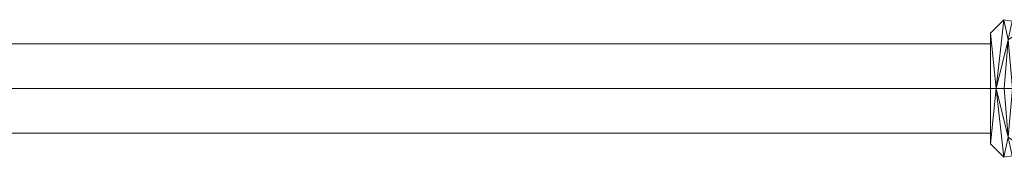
# Model space of a CAD drawing. Header units: millimetres. Extents: x -510 to 60, y -203 to 27.
# Tile 2 of 6: x -225 to -81, y -6 to 14. Entities that reach past the tile are written whole.
import ezdxf

# ---------------------------------------------------------------- set-up
doc = ezdxf.new("R2010")
doc.units = ezdxf.units.MM
doc.layers.add('M-520-M_DRAINAGE_FW', color=2, linetype='Continuous', lineweight=30)

# ---------------------------------------------------------------- blocks, each defined once
blk = doc.blocks.new('FFAS8510-A00500BC0 - Line-sensor Technology Square Extend Sensor Faucet-4305-3D View 1')
at = {"layer": 'M-520-M_DRAINAGE_FW', "lineweight": 9}
mesh = blk.add_polyface(dxfattribs=at)
corners = [(-82.8, 4.38, -544.31), (-82.8, 12.44, -539.66), (-82.8, 12.44, -530.35), (-82.8, 4.38, -525.69), (-80.8, 4.38, -524.96), (-78.8, 4.38, -525.69), (-78.8, 12.44, -530.35), (-78.8, 12.44, -539.66), (-78.8, 4.38, -544.31), (-80.8, 4.38, -545.05), (-80.87, 14.42, -535), (-79.6, 4.38, -525.4), (-79.6, 4.38, -544.61), (-80.23, 11.5, -528), (-82, 4.38, -525.4), (-80.23, 11.5, -542.01), (-82, 4.38, -544.61), (-79.67, 14.21, -534.87)]
mesh.append_faces([[corners[k] for k in face] for face in [(1, 16, 0)]], dxfattribs={"vtx0": -1})
mesh.append_faces([[corners[k] for k in face] for face in [(4, 13, 14), (2, 10, 1), (9, 15, 12)]], dxfattribs={"vtx0": -1, "vtx1": -1})
mesh.append_faces([[corners[k] for k in face] for face in [(6, 17, 13), (15, 10, 17), (10, 14, 13), (6, 13, 11), (10, 13, 17), (12, 15, 7), (2, 14, 10), (10, 16, 1), (15, 16, 10), (15, 17, 7)]], dxfattribs={"vtx0": -1, "vtx1": -1, "vtx2": -1})
mesh.append_faces([[corners[k] for k in face] for face in [(15, 9, 16)]], dxfattribs={"vtx0": -1, "vtx2": -1})
mesh.append_faces([[corners[k] for k in face] for face in [(6, 7, 17), (4, 11, 13)]], dxfattribs={"vtx1": -1, "vtx2": -1})
mesh.append_faces([[corners[k] for k in face] for face in [(7, 8, 12), (2, 3, 14), (11, 5, 6)]], dxfattribs={"vtx2": -1})
mesh = blk.add_polyface(dxfattribs=at)
corners = [(-82.8, 4.38, -542.54), (-82.8, 10.9, -538.77), (-82.8, 10.9, -531.23), (-82.8, 4.38, -527.46), (-82.8, 4.38, -525.69), (-82.8, 12.44, -530.35), (-82.8, 12.44, -539.66), (-82.8, 4.38, -544.31)]
mesh.append_faces([[corners[k] for k in face] for face in [(6, 1, 2, 5)]], dxfattribs={"vtx0": -1, "vtx2": -1})
mesh.append_faces([[corners[k] for k in face] for face in [(3, 4, 5, 2)]], dxfattribs={"vtx2": -1})
mesh.append_faces([[corners[k] for k in face] for face in [(6, 7, 0, 1)]], dxfattribs={"vtx3": -1})
mesh = blk.add_polyface(dxfattribs=at)
corners = [(-477.5, 4.38, -542.54), (-477.5, 10.9, -538.77), (-477.5, 10.9, -531.23), (-477.5, 4.38, -527.46), (-82.8, 4.38, -527.46), (-82.8, 10.9, -531.23), (-82.8, 10.9, -538.77), (-82.8, 4.38, -542.54)]
mesh.append_faces([[corners[k] for k in face] for face in [(4, 5, 2, 3)]], dxfattribs={"vtx1": -1})
mesh.append_faces([[corners[k] for k in face] for face in [(1, 2, 5, 6)]], dxfattribs={"vtx1": -1, "vtx3": -1})
mesh.append_faces([[corners[k] for k in face] for face in [(6, 7, 0, 1)]], dxfattribs={"vtx3": -1})
mesh = blk.add_polyface(dxfattribs=at)
corners = [(-477.5, 4.38, -527.46), (-477.5, -2.15, -531.23), (-477.5, -2.15, -538.77), (-477.5, 4.38, -542.54), (-82.8, 4.38, -542.54), (-82.8, -2.15, -538.77), (-82.8, -2.15, -531.23), (-82.8, 4.38, -527.46)]
mesh.append_faces([[corners[k] for k in face] for face in [(4, 5, 2, 3)]], dxfattribs={"vtx1": -1})
mesh.append_faces([[corners[k] for k in face] for face in [(1, 2, 5, 6)]], dxfattribs={"vtx1": -1, "vtx3": -1})
mesh.append_faces([[corners[k] for k in face] for face in [(6, 7, 0, 1)]], dxfattribs={"vtx3": -1})
mesh = blk.add_polyface(dxfattribs=at)
corners = [(-82.8, 4.38, -525.69), (-82.8, -3.69, -530.35), (-82.8, -3.69, -539.66), (-82.8, 4.38, -544.31), (-80.8, 4.38, -545.05), (-78.8, 4.38, -544.31), (-78.8, -3.69, -539.66), (-78.8, -3.69, -530.35), (-78.8, 4.38, -525.69), (-80.8, 4.38, -524.96), (-80.87, -5.67, -535), (-79.6, 4.38, -544.61), (-79.6, 4.38, -525.4), (-82, 4.38, -525.4), (-80.23, -2.75, -542.01), (-82, 4.38, -544.61), (-80.23, -2.75, -528), (-79.67, -5.46, -535.13)]
mesh.append_faces([[corners[k] for k in face] for face in [(1, 13, 0)]], dxfattribs={"vtx0": -1})
mesh.append_faces([[corners[k] for k in face] for face in [(13, 16, 9), (4, 14, 15), (2, 10, 1), (9, 16, 12)]], dxfattribs={"vtx0": -1, "vtx1": -1})
mesh.append_faces([[corners[k] for k in face] for face in [(6, 17, 14), (10, 15, 14), (6, 14, 11), (10, 14, 17), (16, 10, 17), (2, 15, 10), (10, 13, 1), (12, 16, 7), (13, 10, 16), (16, 17, 7)]], dxfattribs={"vtx0": -1, "vtx1": -1, "vtx2": -1})
mesh.append_faces([[corners[k] for k in face] for face in [(4, 11, 14), (6, 7, 17)]], dxfattribs={"vtx1": -1, "vtx2": -1})
mesh.append_faces([[corners[k] for k in face] for face in [(7, 8, 12), (11, 5, 6), (2, 3, 15)]], dxfattribs={"vtx2": -1})
mesh = blk.add_polyface(dxfattribs=at)
corners = [(-82.8, 4.38, -527.46), (-82.8, -2.15, -531.23), (-82.8, -2.15, -538.77), (-82.8, 4.38, -542.54), (-82.8, 4.38, -544.31), (-82.8, -3.69, -539.66), (-82.8, -3.69, -530.35), (-82.8, 4.38, -525.69)]
mesh.append_faces([[corners[k] for k in face] for face in [(5, 2, 3, 4)]], dxfattribs={"vtx0": -1})
mesh.append_faces([[corners[k] for k in face] for face in [(0, 1, 6, 7)]], dxfattribs={"vtx1": -1})
mesh.append_faces([[corners[k] for k in face] for face in [(1, 2, 5, 6)]], dxfattribs={"vtx1": -1, "vtx3": -1})

msp = doc.modelspace()

# ---------------------------------------------------------------- block references
at = {"layer": 'M-520-M_DRAINAGE_FW', "lineweight": 9}
msp.add_blockref('FFAS8510-A00500BC0 - Line-sensor Technology Square Extend Sensor Faucet-4305-3D View 1', (0, 0), dxfattribs=at)

doc.saveas('drawing.dxf')
